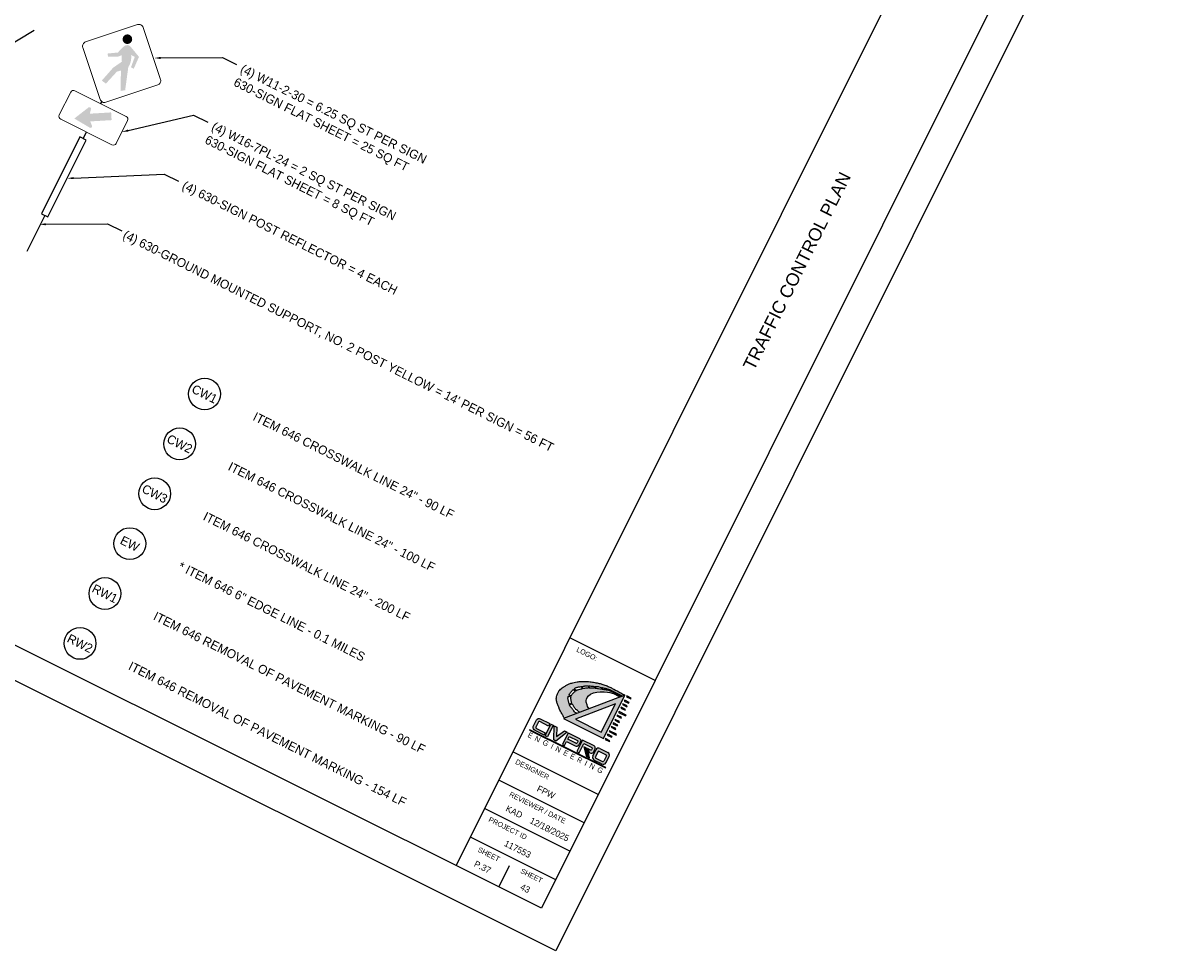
# Model space of a CAD drawing. Header units: feet. Extents: x 2248442 to 2250114, y 437700 to 439537.
# Tile 4 of 10: x 2248883 to 2249247, y 438262 to 438554. Entities that reach past the tile are written whole.
import ezdxf
from ezdxf import colors
from ezdxf.entities.mleader import LeaderData, LeaderLine
from ezdxf.enums import TextEntityAlignment as Align
from ezdxf.math import Vec2, Vec3

# ---------------------------------------------------------------- set-up
doc = ezdxf.new("R2010")
doc.units = ezdxf.units.FT
doc.header["$MEASUREMENT"] = 0
for name, color, linetype in [('GE_P_CL_Text', 7, 'Continuous'), ('PM_P_Crosswalk', 7, 'Continuous'), ('PV_P_Walk', 231, 'Continuous'), ('SH_Border', 7, 'Continuous'), ('SH_Data', 7, 'Continuous'), ('SH_Text', 7, 'Continuous'), ('SHT_LOGO_BLACK', 7, 'Continuous'), ('SHT_LOGO_BLUE', 160, 'Continuous'), ('SHT_LOGO_GREY', 9, 'Continuous'), ('SN_P_Signs', 120, 'Continuous'), ('TX_P_20', 7, 'Continuous')]:
    doc.layers.add(name, color=color, linetype=linetype)
doc.styles.add('OHDOTSymbols', font='arial.ttf')
doc.styles.add('Slanted-Normal', font='font31.shx', dxfattribs={"height": 0.14})
doc.styles.get("Standard").update_dxf_attribs({"font": 'arial.ttf'})
doc.styles.add('Straight-Normal', font='font30.shx', dxfattribs={"height": 0.14})
doc.styles.add('Straight-Sub Title', font='font30.shx', dxfattribs={"height": 0.17})

# ---------------------------------------------------------------- blocks, each defined once
blk = doc.blocks.new('W11-2')
at = {"layer": 'SN_P_Signs', "linetype": 'Continuous', "lineweight": 0}
h = blk.add_hatch(color=7, dxfattribs=at)
edge = h.paths.add_edge_path()
edge.add_arc((-0.09, 1.06), 0.0758, 0, 360)
blk.add_hatch(color=7, dxfattribs=at).paths.add_polyline_path([(-0.08, 0.284), (-0.159, 0.298), (-0.09, 0.559), (-0.01, 0.705), (-0.06, 0.792), (-0.1, 0.748), (-0.238, 0.676), (-0.268, 0.719), (-0.129, 0.806), (-0.129, 0.806, -0.080856), (-0.078, 0.953, -0.297404), (0, 0.981), (-0.001, 0.981), (0.197, 0.893), (0.207, 0.69), (0.158, 0.69), (0.138, 0.864), (0.073, 0.864), (0.073, 0.864, -0.18629), (0.118, 0.666), (0.118, 0.676), (0.237, 0.327), (0.178, 0.284), (0.039, 0.574), (-0.01, 0.53)])
at = {"layer": 'SN_P_Signs', "color": 7, "linetype": 'Continuous', "lineweight": 13, "flags": 128}
blk.add_lwpolyline([(0.049, 1.336), (0.658, 0.728, -0.414214), (0.658, 0.629), (0.049, 0.021, -0.414214), (-0.049, 0.021), (-0.658, 0.629, -0.414214), (-0.658, 0.728), (-0.049, 1.336, -0.414214), (0.049, 1.336)], format="xyb", close=True, dxfattribs=at)
blk = doc.blocks.new('W16-7PL')
at = {"layer": 'SN_P_Signs', "linetype": 'Continuous', "lineweight": 0}
blk.add_hatch(color=7, dxfattribs=at).paths.add_polyline_path([(0.017, 0.085), (-0.264, 0.106), (-0.142, 0.36, -0.714192), (-0.096, 0.355), (-0.096, 0.355), (-0.08, 0.282), (0.211, 0.45), (0.272, 0.345), (-0.019, 0.177), (0.036, 0.127), (0.036, 0.127, -0.714192), (0.017, 0.085)])
at = {"layer": 'SN_P_Signs', "color": 7, "linetype": 'Continuous', "lineweight": 13, "flags": 128}
blk.add_lwpolyline([(0.45, 0.5), (-0.45, 0.5), (-0.45, 0.5, 0.414214), (-0.5, 0.45), (-0.5, 0.45), (-0.5, 0.05), (-0.5, 0.05, 0.414214), (-0.45, 0), (-0.45, 0), (0.45, 0), (0.45, 0, 0.414214), (0.5, 0.05), (0.5, 0.05), (0.5, 0.45), (0.5, 0.45, 0.414214), (0.45, 0.5)], format="xyb", close=True, dxfattribs=at)

msp = doc.modelspace()

# ---------------------------------------------------------------- hatches: boundary and pattern name
at = {"layer": 'SHT_LOGO_BLACK', "linetype": 'Continuous'}
h = msp.add_hatch(color=256, dxfattribs=at)
h.dxf.hatch_style = 1
h.paths.add_polyline_path([(2249054.437, 438339.553, -0.0100538), (2249054.389, 438339.678), (2249055.256, 438339.994, 0.0039736), (2249055.301, 438339.887, 0.0407763), (2249055.372, 438339.752, 0.0060658), (2249055.933, 438338.896, 0.0612486), (2249056.65, 438338.068, 0.0382971), (2249057.608, 438337.327), (2249060.567, 438338.446), (2249060.088, 438339.204), (2249059.976, 438339.722), (2249059.67, 438340.546), (2249059.651, 438341.018), (2249059.716, 438341.472), (2249059.975, 438341.945), (2249060.391, 438342.547), (2249061.021, 438343.065), (2249061.91, 438343.455), (2249062.965, 438343.668), (2249064.039, 438343.733), (2249065.327, 438343.761), (2249066.318, 438343.706), (2249067.086, 438343.577), (2249068.272, 438343.216), (2249069.81, 438342.448), (2249070.377, 438342.152), (2249070.816, 438342.318, -0.0004178), (2249070.012, 438342.724, -0.0009491), (2249069.581, 438342.942, -0.0003513), (2249068.347, 438343.573, 0.0010701), (2249067.942, 438343.78, 0.0175554), (2249067.431, 438344.016, 0.0177429), (2249066.91, 438344.214, 0.0035925), (2249066.844, 438344.236), (2249066.921, 438344.546, -0.0386903), (2249067.072, 438344.485, -0.0002389), (2249067.172, 438344.435, 0.0000259), (2249068.093, 438343.975, 0.0000477), (2249069.463, 438343.291, 0.000037), (2249071.156, 438342.446), (2249071.852, 438342.709, 0.0036237), (2249070.571, 438343.439, 0.0074131), (2249069.937, 438343.782, 0.0009042), (2249067.836, 438344.873, 0.0045101), (2249067.412, 438345.087, 0.0190733), (2249066.229, 438345.617, 0.0173307), (2249064.889, 438346.103, 0.0195136), (2249063.777, 438346.417, 0.0153378), (2249062.338, 438346.716, 0.0122043), (2249060.916, 438346.93, 0.017423), (2249059.913, 438347.021, 0.0140154), (2249059.179, 438347.042, 0.0095353), (2249058.101, 438347.021, 0.0203776), (2249056.824, 438346.919, 0.0259798), (2249055.834, 438346.748, 0.0275654), (2249055.118, 438346.542, 0.0188905), (2249054.106, 438346.148, 0.0207887), (2249053.229, 438345.723, 0.0208279), (2249052.393, 438345.227, 0.0345989), (2249051.859, 438344.826, 0.0321449), (2249051.348, 438344.321, 0.0622685), (2249050.846, 438343.593, 0.0504328), (2249050.443, 438342.579, 0.0251176), (2249050.269, 438341.827, 0.0578308), (2249050.248, 438341.492, 0.025804), (2249050.302, 438340.989, 0.04348), (2249050.374, 438340.698, 0.0027378), (2249050.536, 438340.235, 0.002118), (2249050.751, 438339.639, 0.0015979), (2249051.108, 438338.674, 0.0065763), (2249051.198, 438338.441, 0.0239599), (2249051.229, 438338.372, 0.001113), (2249051.979, 438336.936, 0.0090846), (2249052.27, 438336.406, 0.0048876), (2249052.795, 438335.509), (2249056.686, 438336.979, -0.0318396), (2249056.195, 438337.316, -0.0711652), (2249055.754, 438337.776, -0.0167893), (2249055.444, 438338.239, 0.0284543), (2249055.255, 438338.508, 0.0507218), (2249054.893, 438338.882, -0.0714331), (2249054.647, 438339.158, -0.0493756)])
h.paths.add_polyline_path([(2249054.308, 438339.93, -0.0108233), (2249054.273, 438340.07, -0.0017467), (2249054.18, 438340.479, 0.0015962), (2249054.079, 438340.927, 0.0038763), (2249053.976, 438341.361, -0.0062063), (2249053.912, 438341.632, -0.0973222), (2249053.908, 438341.819, -0.0389742), (2249054.023, 438342.268, -0.0117369), (2249054.093, 438342.459), (2249054.892, 438342.153, 0.0286334), (2249054.839, 438341.776, 0.0564215), (2249054.849, 438341.446, 0.0186552), (2249054.924, 438341.032, 0.0193121), (2249055.027, 438340.639, 0.0136662), (2249055.154, 438340.259, 0.0011569), (2249055.166, 438340.227)], flags=16)
h.paths.add_polyline_path([(2249054.974, 438342.47), (2249054.245, 438342.801, -0.0159081), (2249054.354, 438343.001, -0.0228384), (2249054.591, 438343.365, -0.0184737), (2249054.92, 438343.789, -0.0260371), (2249055.298, 438344.196, -0.0166658), (2249055.669, 438344.531), (2249056.262, 438343.979, 0.0016515), (2249056.188, 438343.922, 0.0155438), (2249055.805, 438343.61, 0.0164872), (2249055.463, 438343.293, 0.0751877), (2249055.14, 438342.858, 0.0428865)], flags=16)
h.paths.add_polyline_path([(2249056.504, 438344.157), (2249055.941, 438344.75, -0.0240383), (2249056.319, 438345.005, -0.0641503), (2249056.634, 438345.144, -0.0219687), (2249057.036, 438345.245, -0.0087488), (2249058.058, 438345.435, -0.000355), (2249058.144, 438345.45), (2249058.292, 438344.764, 0.0025312), (2249057.774, 438344.634, 0.0069283), (2249057, 438344.424, 0.0286355), (2249056.817, 438344.36, 0.0538056), (2249056.701, 438344.296, 0.0042656)], flags=16)
h.paths.add_polyline_path([(2249058.478, 438344.809), (2249058.33, 438345.48, -0.0031899), (2249059.106, 438345.602, -0.0135776), (2249059.441, 438345.643, -0.0298452), (2249060.091, 438345.666, -0.0040919), (2249060.312, 438345.659), (2249060.351, 438345.042, 0.0136595), (2249059.524, 438344.998, 0.0292253), (2249058.978, 438344.922, 0.0092972), (2249058.609, 438344.841, 0.0006391)], flags=16)
h.paths.add_polyline_path([(2249060.541, 438345.046), (2249060.503, 438345.65, -0.0113066), (2249061.114, 438345.602, -0.0105908), (2249061.593, 438345.544, 0.0117493), (2249062.026, 438345.492, 0.0161825), (2249062.319, 438345.473), (2249062.279, 438344.989, 0.0179051), (2249061.564, 438345.037, 0.0112231)], flags=16)
h.paths.add_polyline_path([(2249062.456, 438344.971), (2249062.511, 438345.472, 0.0108238), (2249062.707, 438345.478, -0.0583499), (2249063.146, 438345.451, -0.0115401), (2249063.599, 438345.358, -0.0034501), (2249064.502, 438345.146), (2249064.43, 438344.663, 0.0128454), (2249063.547, 438344.828, 0.0080365), (2249062.975, 438344.91, 0.0047092)], flags=16)
h.paths.add_polyline_path([(2249064.626, 438344.624), (2249064.712, 438345.094, -0.0004807), (2249065.301, 438344.948, 0.0008641), (2249065.573, 438344.881, 0.0046803), (2249066.003, 438344.78, -0.0040725), (2249066.497, 438344.664, -0.0087736), (2249066.73, 438344.603), (2249066.655, 438344.293, 0.0056561), (2249066.55, 438344.321, 0.0201998), (2249066.195, 438344.397, 0.0195732), (2249065.72, 438344.459, -0.0170674), (2249065.175, 438344.527, -0.0078649)], flags=16)
h = msp.add_hatch(color=256, dxfattribs=at)
h.dxf.hatch_style = 1
h.paths.add_polyline_path([(2249065.623, 438328.829), (2249066.991, 438328.146), (2249067.122, 438328.409), (2249065.755, 438329.092)])
h.paths.add_polyline_path([(2249066.432, 438330.449), (2249066.301, 438330.186), (2249067.669, 438329.503), (2249067.8, 438329.766)])
h.paths.add_polyline_path([(2249069.041, 438330.197), (2249069.172, 438330.46), (2249066.984, 438331.553), (2249066.832, 438331.301)])
h.paths.add_polyline_path([(2249067.662, 438332.91), (2249067.53, 438332.647), (2249068.898, 438331.964), (2249069.029, 438332.227)])
h.paths.add_polyline_path([(2249068.078, 438333.744), (2249069.446, 438333.061), (2249069.577, 438333.324), (2249068.21, 438334.007)])
h.paths.add_polyline_path([(2249068.761, 438335.112), (2249068.63, 438334.849), (2249069.998, 438334.166), (2249070.129, 438334.429)])
h.paths.add_polyline_path([(2249069.439, 438336.469), (2249069.307, 438336.206), (2249070.675, 438335.523), (2249070.807, 438335.785)])
h.paths.add_polyline_path([(2249072.049, 438336.22), (2249072.18, 438336.483), (2249069.992, 438337.576), (2249069.84, 438337.324)])
h.paths.add_polyline_path([(2249071.907, 438337.988), (2249072.038, 438338.251), (2249070.67, 438338.934), (2249070.539, 438338.671)])
h.paths.add_polyline_path([(2249071.216, 438340.028), (2249071.085, 438339.765), (2249072.453, 438339.082), (2249072.584, 438339.345)])
h.paths.add_polyline_path([(2249073.001, 438340.18), (2249073.132, 438340.443), (2249071.765, 438341.126), (2249071.633, 438340.863)])
h.paths.add_polyline_path([(2249073.679, 438341.537), (2249073.81, 438341.799), (2249072.442, 438342.483), (2249072.311, 438342.22)])
at = {"layer": 'SHT_LOGO_BLUE'}
h = msp.add_hatch(color=256, dxfattribs=at)
h.dxf.hatch_style = 1
h.paths.add_polyline_path([(2249044.612, 438334.25, -0.4424596), (2249045.027, 438334.411), (2249047.852, 438333), (2249048.235, 438333.767), (2249045.215, 438335.275, 0.436831), (2249044.004, 438334.921), (2249042.983, 438332.876, 0.355742), (2249043.568, 438331.58), (2249046.393, 438330.169), (2249046.77, 438330.924), (2249044.018, 438332.298, -0.4660765), (2249043.841, 438332.706)])
h.paths.add_polyline_path([(2249049.313, 438333.244), (2249048.534, 438333.633), (2249046.716, 438329.993), (2249047.507, 438329.628)])
h.paths.add_polyline_path([(2249049.471, 438328.64), (2249050.131, 438328.31), (2249053.642, 438331.08), (2249052.798, 438331.501), (2249050.368, 438329.706), (2249050.408, 438332.685), (2249049.542, 438333.118)])
h.paths.add_polyline_path([(2249053.45, 438328.145), (2249056.23, 438326.757, 0.3843353), (2249057.322, 438327.06), (2249057.888, 438328.164, 0.4139416), (2249057.573, 438329.107), (2249054.016, 438330.883), (2249052.205, 438327.256), (2249052.847, 438326.936)])
h.paths.add_polyline_path([(2249053.871, 438328.892), (2249054.308, 438329.768), (2249056.89, 438328.478, -0.3637569), (2249057.03, 438328.157, -0.0878683), (2249056.813, 438327.722, -0.5539061), (2249056.429, 438327.614)], flags=16)
h.paths.add_polyline_path([(2249061.112, 438325.431), (2249060.317, 438325.828), (2249060.583, 438324.683), (2249060.848, 438324.55, 0.3731696), (2249061.943, 438324.831), (2249062.437, 438325.821, 0.3716199), (2249062.191, 438326.791), (2249058.511, 438328.629), (2249056.712, 438325.026), (2249057.468, 438324.648), (2249058.882, 438327.479), (2249061.4, 438326.222, -0.3813804), (2249061.521, 438325.918), (2249061.342, 438325.559, -0.3078669)])
h.paths.add_polyline_path([(2249063.935, 438325.926, 0.436831), (2249062.724, 438325.572), (2249061.703, 438323.527, 0.355742), (2249062.288, 438322.231), (2249064.49, 438321.131, 0.355742), (2249065.878, 438321.442), (2249066.899, 438323.487, 0.436831), (2249066.454, 438324.668)])
h.paths.add_polyline_path([(2249065.877, 438323.998, -0.3865207), (2249066.023, 438323.621), (2249065.263, 438322.099, -0.4364482), (2249064.823, 438321.908), (2249062.738, 438322.949, -0.4660765), (2249062.561, 438323.357), (2249063.332, 438324.901, -0.4424596), (2249063.747, 438325.062)], flags=16)
h = msp.add_hatch(color=256, dxfattribs=at)
h.dxf.hatch_style = 1
h.paths.add_polyline_path([(2249060.078, 438325.948), (2249059.549, 438326.212), (2249060.269, 438323.25), (2249060.708, 438323.032)])
at = {"layer": 'SHT_LOGO_GREY'}
h = msp.add_hatch(color=256, dxfattribs=at)
h.dxf.hatch_style = 1
h.paths.add_polyline_path([(2249052.522, 438335.406), (2249065.074, 438329.137), (2249071.852, 438342.709)])
h.paths.add_polyline_path([(2249064.407, 438331.135), (2249056.29, 438335.188), (2249068.853, 438340.038)], flags=16)
h = msp.add_hatch(color=256, dxfattribs=at)
h.dxf.hatch_style = 1
h.paths.add_polyline_path([(2249059.482, 438326.245), (2249058.953, 438326.51), (2249059.674, 438323.548), (2249060.112, 438323.329)])

# ---------------------------------------------------------------- linework, layer by layer
at = {"layer": 'GE_P_CL_Text'}
for centre in [(2248939.644, 438437.417, 1096.234), (2248931.811, 438421.733, 1096.234), (2248923.978, 438406.048, 1096.234), (2248916.145, 438390.364, 1096.234), (2248908.312, 438374.68, 1096.234), (2248900.479, 438358.995, 1096.234)]:
    msp.add_circle(centre, 5, dxfattribs=at)
at = {"layer": 'PM_P_Crosswalk'}
for p, q in [((2248907.228, 438529.321, 2172.87), (2248906.931, 438528.727, 2172.87)), ((2248902.463, 438519.781, 2172.87), (2248901.442, 438517.735, 2172.87)), ((2248889.378, 438493.58, 2172.87), (2248883.701, 438482.211, 2172.87))]:
    msp.add_line(p, q, dxfattribs=at)
at = {"layer": 'PM_P_Crosswalk', "elevation": 2172.87}
msp.add_lwpolyline([(2248890.385, 438493.078), (2248902.448, 438517.233), (2248900.435, 438518.238), (2248888.372, 438494.083)], close=True, dxfattribs=at)
at = {"layer": 'PV_P_Walk', "elevation": 3256.491}
msp.add_lwpolyline([(2248787.504, 438492.377), (2248886.075, 438551.801)], dxfattribs=at)
at = {"layer": 'SH_Border'}
for p, q in [((2249206.409, 438664.907, 2172.87), (2249018.756, 438289.159, 2172.87)), ((2249246.662, 438655.982, 2172.87), (2249050.074, 438262.341, 2172.87)), ((2249233.248, 438651.503, 2172.87), (2249045.595, 438275.755, 2172.87)), ((2249045.595, 438275.755, 2172.87), (2248455.134, 438570.638, 2172.87)), ((2249050.074, 438262.341, 2172.87), (2248441.72, 438566.159, 2172.87)), ((2249081.339, 438347.326, 2172.87), (2249054.5, 438360.73, 2172.87)), ((2249063.467, 438311.541, 2172.87), (2249036.628, 438324.945, 2172.87)), ((2249058.999, 438302.594, 2172.87), (2249032.16, 438315.998, 2172.87)), ((2249054.531, 438293.648, 2172.87), (2249027.692, 438307.052, 2172.87)), ((2249050.063, 438284.702, 2172.87), (2249023.224, 438298.105, 2172.87)), ((2249035.487, 438289.086, 2172.87), (2249032.176, 438282.457, 2172.87))]:
    msp.add_line(p, q, dxfattribs=at)
at = {"layer": 'SHT_LOGO_BLACK'}
for p, q in [((2249058.144, 438345.45, -14081.433), (2249058.292, 438344.764, -14081.433)), ((2249058.33, 438345.48, -14081.433), (2249058.478, 438344.809, -14081.433)), ((2249060.312, 438345.659, -14081.433), (2249060.351, 438345.042, -14081.433)), ((2249060.503, 438345.65, -14081.433), (2249060.541, 438345.046, -14081.433))]:
    msp.add_line(p, q, dxfattribs=at)
for points in [[(2249052.795, 438335.509, -0.0048876), (2249052.27, 438336.406, -0.0090846), (2249051.979, 438336.936, -0.001113), (2249051.229, 438338.372, -0.0239599), (2249051.198, 438338.441, -0.0065763), (2249051.108, 438338.674, -0.0015979), (2249050.751, 438339.639, -0.002118), (2249050.536, 438340.235, -0.0027378), (2249050.374, 438340.698, -0.04348), (2249050.302, 438340.989, -0.025804), (2249050.248, 438341.492, -0.0578308), (2249050.269, 438341.827, -0.0251176), (2249050.443, 438342.579, -0.0504328), (2249050.846, 438343.593, -0.0622685), (2249051.348, 438344.321, -0.0321449), (2249051.859, 438344.826, -0.0345989), (2249052.393, 438345.227, -0.0208279), (2249053.229, 438345.723, -0.0207887), (2249054.106, 438346.148, -0.0188905), (2249055.118, 438346.542, -0.0275654), (2249055.834, 438346.748, -0.0259798), (2249056.824, 438346.919, -0.0203776), (2249058.101, 438347.021, -0.0095353), (2249059.179, 438347.042, -0.0140155), (2249059.913, 438347.021, -0.017423), (2249060.916, 438346.93, -0.0122043), (2249062.338, 438346.716, -0.0153378), (2249063.777, 438346.417, -0.0195136), (2249064.889, 438346.103, -0.0173307), (2249066.229, 438345.617, -0.0190733), (2249067.412, 438345.087, -0.0045101), (2249067.836, 438344.873, -0.0009042), (2249069.937, 438343.782, -0.0074131), (2249070.571, 438343.439, -0.0036237), (2249071.852, 438342.709)], [(2249054.245, 438342.801, -0.0159081), (2249054.354, 438343.001, -0.0228384), (2249054.591, 438343.365, -0.0184737), (2249054.92, 438343.789, -0.0260371), (2249055.298, 438344.196, -0.0166658), (2249055.669, 438344.531, -0.0340904)], [(2249054.974, 438342.47, -0.0428865), (2249055.14, 438342.858, -0.0751877), (2249055.463, 438343.293, -0.0164872), (2249055.805, 438343.61, -0.0155437), (2249056.188, 438343.922, -0.0016515), (2249056.262, 438343.979, -0.0538056)], [(2249055.941, 438344.75, -0.0240383), (2249056.319, 438345.005, -0.0641503), (2249056.634, 438345.144, -0.0219687), (2249057.036, 438345.245, -0.0087488), (2249058.058, 438345.435, -0.000355), (2249058.144, 438345.45, -0.0135776)], [(2249056.504, 438344.157, -0.0042656), (2249056.701, 438344.296, -0.0538056), (2249056.817, 438344.36, -0.0286355), (2249057, 438344.424, -0.0069283), (2249057.774, 438344.634, -0.0025312), (2249058.292, 438344.764, -0.0092972)], [(2249058.33, 438345.48, -0.0031899), (2249059.106, 438345.602, -0.0135776), (2249059.441, 438345.643, -0.0298452), (2249060.091, 438345.666, -0.0040919), (2249060.312, 438345.659, -0.0105908)], [(2249058.478, 438344.809, -0.0006391), (2249058.609, 438344.841, -0.0092972), (2249058.978, 438344.922, -0.0292253), (2249059.524, 438344.998, -0.0136595), (2249060.351, 438345.042, -0.0115607)], [(2249060.503, 438345.65, -0.0113066), (2249061.114, 438345.602, -0.0105908), (2249061.593, 438345.544, 0.0117493), (2249062.026, 438345.492, 0.0161825), (2249062.319, 438345.473, -0.0583499)], [(2249060.541, 438345.046, -0.0112231), (2249061.564, 438345.037, -0.0174533), (2249062.261, 438344.991, -0.0001631), (2249062.279, 438344.989, -0.0080365)], [(2249062.456, 438344.971, -0.0047092), (2249062.975, 438344.91, -0.0080365), (2249063.547, 438344.828, -0.0117994), (2249064.359, 438344.678, 0.0010314), (2249064.43, 438344.663, 0.0170674)], [(2249062.511, 438345.472, 0.0108238), (2249062.707, 438345.478, -0.0583499), (2249063.146, 438345.451, -0.0115401), (2249063.599, 438345.358, -0.0034501), (2249064.502, 438345.146, -0.0004381)], [(2249064.626, 438344.624, 0.0078649), (2249065.175, 438344.527, 0.0170674), (2249065.72, 438344.459, -0.0195732), (2249066.195, 438344.397, -0.0201997), (2249066.55, 438344.321, -0.0056562), (2249066.655, 438344.293, -0.0177429)], [(2249064.712, 438345.094, -0.0002002), (2249064.764, 438345.081, -0.0004381), (2249065.301, 438344.948, 0.0008641), (2249065.573, 438344.881, 0.0046803), (2249066.003, 438344.78, -0.0040725), (2249066.497, 438344.664, -0.0087736), (2249066.73, 438344.603, -0.0402536)], [(2249066.844, 438344.236, -0.0035925), (2249066.91, 438344.214, -0.0177429), (2249067.431, 438344.016, -0.0175554), (2249067.942, 438343.78, -0.0010701), (2249068.347, 438343.573, 0.0003513), (2249069.581, 438342.942, 0.0009491), (2249070.012, 438342.724, 0.0004178), (2249070.816, 438342.318)], [(2249066.921, 438344.546, -0.0386903), (2249067.072, 438344.485, -0.0002389), (2249067.172, 438344.435, 0.0000259), (2249068.093, 438343.975, 0.0000477), (2249069.463, 438343.291, 0.000037), (2249071.156, 438342.446)], [(2249054.308, 438339.93, -0.0108233), (2249054.273, 438340.07, -0.0017466), (2249054.18, 438340.479, 0.0015963), (2249054.079, 438340.927, 0.0038763), (2249053.976, 438341.361, -0.0062062), (2249053.912, 438341.632, -0.0973222), (2249053.908, 438341.819, -0.0389742), (2249054.023, 438342.268, -0.0117369), (2249054.093, 438342.459, -0.0267757)], [(2249056.686, 438336.979, -0.0318396), (2249056.195, 438337.316, -0.0711652), (2249055.754, 438337.776, -0.0167893), (2249055.444, 438338.239, 0.0284543), (2249055.255, 438338.508, 0.0507218), (2249054.893, 438338.882, -0.0714331), (2249054.647, 438339.158, -0.0493756), (2249054.437, 438339.553, -0.0100538), (2249054.389, 438339.678, -0.0017466)], [(2249055.166, 438340.227, -0.0011569), (2249055.154, 438340.259, -0.0136662), (2249055.027, 438340.639, -0.0193121), (2249054.924, 438341.032, -0.0186552), (2249054.849, 438341.446, -0.0564215), (2249054.839, 438341.776, -0.0286334), (2249054.892, 438342.153, -0.0644534)], [(2249057.608, 438337.327, -0.0382971), (2249056.65, 438338.068, -0.0612486), (2249055.933, 438338.896, -0.0060658), (2249055.372, 438339.752, -0.0407762), (2249055.301, 438339.887, -0.0039736), (2249055.256, 438339.994, -0.0136662)]]:
    msp.add_lwpolyline(points, format="xyb", dxfattribs=at)
at = {"layer": 'SHT_LOGO_BLACK', "elevation": -14081.433}
for points in [[(2249055.669, 438344.531), (2249056.262, 438343.979)], [(2249055.941, 438344.75), (2249056.504, 438344.157)], [(2249060.567, 438338.446), (2249060.088, 438339.204), (2249059.976, 438339.722), (2249059.67, 438340.546), (2249059.651, 438341.018), (2249059.716, 438341.472), (2249059.975, 438341.945), (2249060.391, 438342.547), (2249061.021, 438343.065), (2249061.91, 438343.455), (2249062.965, 438343.668), (2249064.039, 438343.733), (2249065.327, 438343.761), (2249066.318, 438343.706), (2249067.086, 438343.577), (2249068.272, 438343.216), (2249069.81, 438342.448), (2249070.377, 438342.152)], [(2249062.319, 438345.473), (2249062.279, 438344.989)], [(2249062.511, 438345.472), (2249062.456, 438344.971)], [(2249064.502, 438345.146), (2249064.43, 438344.663)], [(2249064.712, 438345.094), (2249064.626, 438344.624)], [(2249066.73, 438344.603), (2249066.655, 438344.293)], [(2249066.921, 438344.546), (2249066.844, 438344.236)], [(2249054.093, 438342.459), (2249054.892, 438342.153)], [(2249054.245, 438342.801), (2249054.974, 438342.47)], [(2249054.308, 438339.93), (2249055.166, 438340.227)], [(2249054.389, 438339.678), (2249055.256, 438339.994)]]:
    msp.add_lwpolyline(points, dxfattribs=at)
at = {"layer": 'SHT_LOGO_BLACK', "linetype": 'Continuous', "elevation": -14081.433}
for points in [[(2249071.085, 438339.765), (2249072.453, 438339.082), (2249072.584, 438339.345), (2249071.216, 438340.028)], [(2249071.633, 438340.863), (2249073.001, 438340.18), (2249073.132, 438340.443), (2249071.765, 438341.126)], [(2249072.311, 438342.22), (2249073.679, 438341.537), (2249073.81, 438341.799), (2249072.442, 438342.483)], [(2249069.307, 438336.206), (2249070.675, 438335.523), (2249070.807, 438335.785), (2249069.439, 438336.469)], [(2249069.84, 438337.324), (2249072.049, 438336.22), (2249072.18, 438336.483), (2249069.992, 438337.576)], [(2249070.539, 438338.671), (2249071.907, 438337.988), (2249072.038, 438338.251), (2249070.67, 438338.934)], [(2249067.53, 438332.647), (2249068.898, 438331.964), (2249069.029, 438332.227), (2249067.662, 438332.91)], [(2249068.078, 438333.744), (2249069.446, 438333.061), (2249069.577, 438333.324), (2249068.21, 438334.007)], [(2249068.63, 438334.849), (2249069.998, 438334.166), (2249070.129, 438334.429), (2249068.761, 438335.112)], [(2249065.623, 438328.829), (2249066.991, 438328.146), (2249067.122, 438328.409), (2249065.755, 438329.092)], [(2249066.301, 438330.186), (2249067.669, 438329.503), (2249067.8, 438329.766), (2249066.432, 438330.449)], [(2249066.832, 438331.301), (2249069.041, 438330.197), (2249069.172, 438330.46), (2249066.984, 438331.553)]]:
    msp.add_lwpolyline(points, close=True, dxfattribs=at)
at = {"layer": 'SHT_LOGO_BLACK', "elevation": 2172.87}
msp.add_lwpolyline([(2249041.878, 438331.747), (2249065.743, 438319.829), (2249065.796, 438319.934), (2249041.939, 438331.848)], close=True, dxfattribs=at)
at = {"layer": 'SHT_LOGO_BLUE'}
for p, q in [((2249061.703, 438323.527, 2172.87), (2249062.724, 438325.572, 2172.87)), ((2249065.877, 438323.998, 2172.87), (2249063.747, 438325.062, 2172.87)), ((2249063.935, 438325.926, 2172.87), (2249066.454, 438324.668, 2172.87)), ((2249064.49, 438321.131, 2172.87), (2249062.288, 438322.231, 2172.87)), ((2249063.358, 438324.952, 2172.87), (2249062.561, 438323.357, 2172.87)), ((2249062.738, 438322.949, 2172.87), (2249064.794, 438321.922, 2172.87)), ((2249066.023, 438323.621, 2172.87), (2249065.226, 438322.026, 2172.87)), ((2249065.878, 438321.442, 2172.87), (2249066.899, 438323.487, 2172.87))]:
    msp.add_line(p, q, dxfattribs=at)
at = {"layer": 'SHT_LOGO_BLUE', "elevation": 2172.87}
for points in [[(2249044.018, 438332.298), (2249046.77, 438330.924), (2249046.393, 438330.169), (2249043.568, 438331.58, -0.355742), (2249042.983, 438332.876), (2249044.004, 438334.921, -0.436831), (2249045.215, 438335.275), (2249048.235, 438333.767), (2249047.852, 438333), (2249045.027, 438334.411, 0.3865207), (2249044.638, 438334.301), (2249043.841, 438332.706, 0.4660765), (2249044.018, 438332.298, -0.087106)], [(2249056.429, 438327.614), (2249053.871, 438328.892), (2249054.308, 438329.768), (2249056.89, 438328.478, -0.3637569), (2249057.03, 438328.157, -0.0878683), (2249056.813, 438327.722, -0.5539061), (2249056.429, 438327.614, 0.5909718)], [(2249054.016, 438330.883), (2249057.573, 438329.107, -0.4139416), (2249057.888, 438328.164), (2249057.322, 438327.06)], [(2249056.712, 438325.026), (2249057.468, 438324.648), (2249058.882, 438327.479), (2249061.4, 438326.222, -0.3813804), (2249061.521, 438325.918), (2249061.342, 438325.559, -0.3078669), (2249061.112, 438325.431), (2249060.317, 438325.828), (2249060.583, 438324.683), (2249060.848, 438324.55, 0.3731696), (2249061.943, 438324.831), (2249062.437, 438325.821, 0.3716199), (2249062.191, 438326.791), (2249058.511, 438328.629), (2249056.712, 438325.026)]]:
    msp.add_lwpolyline(points, format="xyb", dxfattribs=at)
for points in [[(2249046.716, 438329.993), (2249048.534, 438333.633), (2249049.313, 438333.244), (2249047.507, 438329.628)], [(2249049.542, 438333.118), (2249050.408, 438332.685), (2249050.368, 438329.706), (2249052.798, 438331.501), (2249053.642, 438331.08), (2249050.131, 438328.31), (2249049.471, 438328.64)]]:
    msp.add_lwpolyline(points, close=True, dxfattribs=at)
for points in [[(2249054.016, 438330.883), (2249052.205, 438327.256), (2249052.847, 438326.936), (2249053.45, 438328.145), (2249056.23, 438326.757)], [(2249060.078, 438325.948), (2249059.549, 438326.212), (2249060.269, 438323.25), (2249060.708, 438323.032), (2249060.078, 438325.948)]]:
    msp.add_lwpolyline(points, dxfattribs=at)
at = {"layer": 'SHT_LOGO_BLUE'}
for centre, radius, start, end in [((2249056.608, 438327.514, 2172.87), 0.846, 243.46198, 327.55611), ((2249063.494, 438325.188, 2172.87), 0.86, 59.07319, 153.46198), ((2249063.613, 438324.792, 2172.87), 0.301, 63.46198, 147.99217), ((2249062.791, 438323.238, 2172.87), 1.126, 165.13155, 243.46198), ((2249062.821, 438323.227, 2172.87), 0.29, 153.46198, 253.41846), ((2249064.993, 438322.138, 2172.87), 1.126, 243.46198, 321.79241), ((2249064.954, 438322.207, 2172.87), 0.327, 240.64129, 326.32619), ((2249065.742, 438323.729, 2172.87), 0.301, 338.93179, 63.46198), ((2249066.13, 438323.871, 2172.87), 0.86, 333.46198, 67.85077)]:
    msp.add_arc(centre, radius, start, end, dxfattribs=at)
at = {"layer": 'SHT_LOGO_GREY'}
for points, elevation in [([(2249052.522, 438335.406), (2249065.074, 438329.137), (2249071.852, 438342.709), (2249052.522, 438335.406)], -14081.433), ([(2249059.482, 438326.245), (2249058.953, 438326.51), (2249059.674, 438323.548), (2249060.112, 438323.329), (2249059.482, 438326.245)], 2172.87)]:
    msp.add_lwpolyline(points, dxfattribs=dict(at, elevation=elevation))
at = {"layer": 'SHT_LOGO_GREY', "elevation": -14081.433}
msp.add_lwpolyline([(2249056.29, 438335.188), (2249064.407, 438331.135), (2249068.853, 438340.038)], close=True, dxfattribs=at)

# ---------------------------------------------------------------- block references
at = {"layer": 'PM_P_Crosswalk'}
for name, p, xscale, yscale, zscale, rotation in [('W11-2', (2248907.516, 438529.201, 2172.87), 20.00000000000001, 20.00000000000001, 20.00000000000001, 333.4619806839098), ('W16-7PL', (2248902.463, 438519.781, 2172.87), 20, 20, 20, 333.4619806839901)]:
    msp.add_blockref(name, p, dxfattribs=dict(at, xscale=xscale, yscale=yscale, zscale=zscale, rotation=rotation))

# ---------------------------------------------------------------- texts
at = {"layer": 'GE_P_CL_Text', "char_height": 2.8, "width": 57.4825, "attachment_point": 5, "rotation": 333.46198, "style": 'Slanted-Normal'}
for s, insert in [('CW1', (2248939.644, 438437.417, 1096.234)), ('CW2', (2248931.811, 438421.733, 1096.234)), ('CW3', (2248923.978, 438406.048, 1096.234)), ('EW', (2248916.145, 438390.364, 1096.234)), ('RW1', (2248908.312, 438374.68, 1096.234)), ('RW2', (2248900.479, 438358.995, 1096.234))]:
    msp.add_mtext(s, dxfattribs=dict(at, insert=insert))
at = {"layer": 'PM_P_Crosswalk', "char_height": 2.8, "attachment_point": 1, "rotation": 333.46198, "style": 'Slanted-Normal'}
for s, insert, width in [('(4) W11-2-30 = 6.25 SQ ST PER SIGN\\P630-SIGN FLAT SHEET = 25 SQ FT', (2248951.861, 438541.185, 2172.87), 124.98241), ('(4) W16-7PL-24 = 2 SQ ST PER SIGN\\P630-SIGN FLAT SHEET = 8 SQ FT', (2248942.812, 438523.065, 2172.87), 124.98241), ('(4) 630-SIGN POST REFLECTOR = 4 EACH', (2248933.551, 438504.522, 2172.87), 124.98241), ("(4) 630-GROUND MOUNTED SUPPORT, NO. 2 POST YELLOW = 14' PER SIGN = 56 FT", (2248914.95, 438489.006, 2172.87), 171.20282), ('ITEM 646 CROSSWALK LINE 24" - 90 LF', (2248955.841, 438431.845, 2172.87), 124.98241), ('ITEM 646 CROSSWALK LINE 24" - 100 LF', (2248948.008, 438416.161, 2172.87), 124.98241), ('ITEM 646 CROSSWALK LINE 24" - 200 LF', (2248940.175, 438400.476, 2172.87), 124.98241), ('* ITEM 646 6" EDGE LINE - 0.1 MILES', (2248932.342, 438384.792, 2172.87), 153.45085), ('ITEM 646 REMOVAL OF PAVEMENT MARKING - 90 LF', (2248924.51, 438369.108, 2172.87), 153.45085), ('ITEM 646 REMOVAL OF PAVEMENT MARKING - 154 LF', (2248916.677, 438353.423, 2172.87), 153.45085)]:
    msp.add_mtext(s, dxfattribs=dict(at, insert=insert, width=width))
at = {"layer": 'SH_Data', "color": 7, "linetype": 'Continuous', "style": 'Straight-Normal'}
msp.add_text('LOGO:', height=1.6, rotation=333.46198, dxfattribs=at).set_placement((2249060.268, 438356.403, 2172.87), align=Align.TOP_CENTER)
for s, p in [('DESIGNER', (2249042.719, 438319.387, 2172.87)), ('REVIEWER / DATE', (2249044.376, 438307.382, 2172.87)), ('PROJECT ID', (2249035.01, 438300.882, 2172.87)), ('SHEET', (2249029.063, 438292.674, 2172.87)), ('SHEET', (2249042.483, 438285.972, 2172.87))]:
    msp.add_text(s, height=1.6, rotation=333.46198, dxfattribs=at).set_placement(p, align=Align.MIDDLE_CENTER)
at = {"layer": 'SH_Data', "linetype": 'Continuous', "style": 'Straight-Sub Title'}
for s, p in [('FPW', (2249047.047, 438312.235, 2172.87)), ('KAD', (2249037.018, 438306.066, 2172.87)), ('12/18/2025', (2249048.124, 438300.519, 2172.87)), ('117553', (2249038.111, 438294.342, 2172.87)), ('P.37', (2249027.068, 438288.679, 2172.87)), ('43', (2249040.488, 438281.977, 2172.87))]:
    msp.add_text(s, height=2, rotation=333.46198, dxfattribs=at).set_placement(p, align=Align.MIDDLE_CENTER)
at = {"layer": 'SH_Text', "linetype": 'Continuous', "style": 'OHDOTSymbols'}
msp.add_text('TRAFFIC CONTROL PLAN', height=4, rotation=63.46198, dxfattribs=at).set_placement((2249125.929, 438476.073, -90.837), align=Align.MIDDLE_CENTER)
at = {"layer": 'SHT_LOGO_BLACK', "linetype": 'Continuous', "style": 'OHDOTSymbols'}
for s, width, p in [('E', 0.7, (2249042.08, 438330.102, 2224.884)), ('N', 0.8, (2249044.398, 438328.944, 2224.884)), ('G', 0.8, (2249046.913, 438327.688, 2224.884)), ('I', 0.7, (2249048.967, 438326.662, 2224.884)), ('N', 0.8, (2249050.899, 438325.697, 2224.884)), ('E', 0.7, (2249053.246, 438324.525, 2224.884)), ('E', 0.7, (2249055.372, 438323.463, 2224.884)), ('R', 0.7, (2249057.635, 438322.333, 2224.884)), ('I', 0.7, (2249059.601, 438321.351, 2224.884)), ('N', 0.8, (2249061.54, 438320.383, 2224.884)), ('G', 0.8, (2249064.059, 438319.125, 2224.884))]:
    msp.add_text(s, height=1.704, rotation=333.46198, dxfattribs=dict(at, width=width)).set_placement(p, align=Align.MIDDLE_CENTER)

# ---------------------------------------------------------------- leaders
at = {"layer": 'TX_P_20'}
ml = msp.add_multileader_mtext('Standard', dxfattribs=at)
ml.set_content('', color=256)
ml.set_leader_properties()
ml.build(insert=Vec2(0, 0))
ml.multileader.update_dxf_attribs({"dogleg_length": 0.25, "arrow_head_size": 2, "scale": 20})
ctx = ml.context
ctx.base_point, ctx.scale, ctx.char_height, ctx.arrow_head_size, ctx.landing_gap_size, ctx.plane_origin, ctx.plane_x_axis, ctx.plane_y_axis = Vec3(2248949.722, 438541.012, 2166.376), 20, 2, 2, 1.8, Vec3(2248916.106, 438528.359, 2166.376), Vec3(0.8946381, -0.4467916), Vec3(0.4467916, 0.8946381)
notes = []
notes.append((ctx, [(1, (1, 1, 0), (2248945.249, 438543.246, 2166.376), (0.8946381, -0.4467916), 5, [(0, [(2248923.804, 438543.045, 2166.376)], 0, [])])]))
ctx.mtext.insert, ctx.mtext.text_direction, ctx.mtext.flow_direction = Vec3(2248951.78, 438541.102, 2166.376), Vec3(0.8946381, -0.4467916), 5
ml = msp.add_multileader_mtext('Standard', dxfattribs=at)
ml.set_content('', color=256)
ml.set_leader_properties()
ml.build(insert=Vec2(0, 0))
ml.multileader.update_dxf_attribs({"dogleg_length": 0.25, "arrow_head_size": 2, "scale": 20})
ctx = ml.context
ctx.base_point, ctx.scale, ctx.char_height, ctx.arrow_head_size, ctx.landing_gap_size, ctx.plane_origin, ctx.plane_x_axis, ctx.plane_y_axis = Vec3(2248940.673, 438522.892, 2166.376), 20, 2, 2, 1.8, Vec3(2248907.057, 438510.239, 2166.376), Vec3(0.8946381, -0.4467916), Vec3(0.4467916, 0.8946381)
notes.append((ctx, [(1, (1, 1, 0), (2248936.2, 438525.126, 2166.376), (0.8946381, -0.4467916), 5, [(0, [(2248913.644, 438519.786, 2166.376)], 0, [])])]))
ctx.mtext.insert, ctx.mtext.text_direction, ctx.mtext.flow_direction = Vec3(2248942.73, 438522.982, 2166.376), Vec3(0.8946381, -0.4467916), 5
ml = msp.add_multileader_mtext('Standard', dxfattribs=at)
ml.set_content('', color=256)
ml.set_leader_properties()
ml.build(insert=Vec2(0, 0))
ml.multileader.update_dxf_attribs({"dogleg_length": 0.25, "arrow_head_size": 2, "scale": 20})
ctx = ml.context
ctx.base_point, ctx.scale, ctx.char_height, ctx.arrow_head_size, ctx.landing_gap_size, ctx.plane_origin, ctx.plane_x_axis, ctx.plane_y_axis = Vec3(2248931.412, 438504.348, 2166.376), 20, 2, 2, 1.8, Vec3(2248897.796, 438491.695, 2166.376), Vec3(0.8946381, -0.4467916), Vec3(0.4467916, 0.8946381)
notes.append((ctx, [(1, (1, 1, 0), (2248926.939, 438506.582, 2166.376), (0.8946381, -0.4467916), 5, [(0, [(2248896.443, 438505.208, 2166.376)], 0, [])])]))
ctx.mtext.insert, ctx.mtext.text_direction, ctx.mtext.flow_direction = Vec3(2248933.469, 438504.439, 2166.376), Vec3(0.8946381, -0.4467916), 5
ml = msp.add_multileader_mtext('Standard', dxfattribs=at)
ml.set_content('', color=256)
ml.set_leader_properties()
ml.build(insert=Vec2(0, 0))
ml.multileader.update_dxf_attribs({"dogleg_length": 0.25, "arrow_head_size": 2, "scale": 20})
ctx = ml.context
ctx.base_point, ctx.scale, ctx.char_height, ctx.arrow_head_size, ctx.landing_gap_size, ctx.plane_origin, ctx.plane_x_axis, ctx.plane_y_axis = Vec3(2248913.624, 438488.722, 2166.376), 20, 2, 2, 1.8, Vec3(2248880.008, 438476.069, 2166.376), Vec3(0.8946381, -0.4467916), Vec3(0.4467916, 0.8946381)
notes.append((ctx, [(1, (1, 1, 0), (2248909.151, 438490.956, 2166.376), (0.8946381, -0.4467916), 5, [(0, [(2248887.706, 438490.755, 2166.376)], 0, [])])]))
ctx.mtext.insert, ctx.mtext.text_direction, ctx.mtext.flow_direction = Vec3(2248915.682, 438488.813, 2166.376), Vec3(0.8946381, -0.4467916), 5
for ctx, leaders in notes:
    for number, flags, end, landing, length, lines in leaders:
        leader = LeaderData()
        leader.index, (leader.has_last_leader_line, leader.has_dogleg_vector, leader.attachment_direction) = number, flags
        leader.last_leader_point, leader.dogleg_vector, leader.dogleg_length = Vec3(end), Vec3(landing), length
        for number, points, colour, breaks in lines:
            line = LeaderLine()
            line.index, line.vertices, line.color, line.breaks = number, Vec3.list(points), colors.encode_raw_color(colour), breaks
            leader.lines.append(line)
        ctx.leaders.append(leader)

doc.saveas('drawing.dxf')
